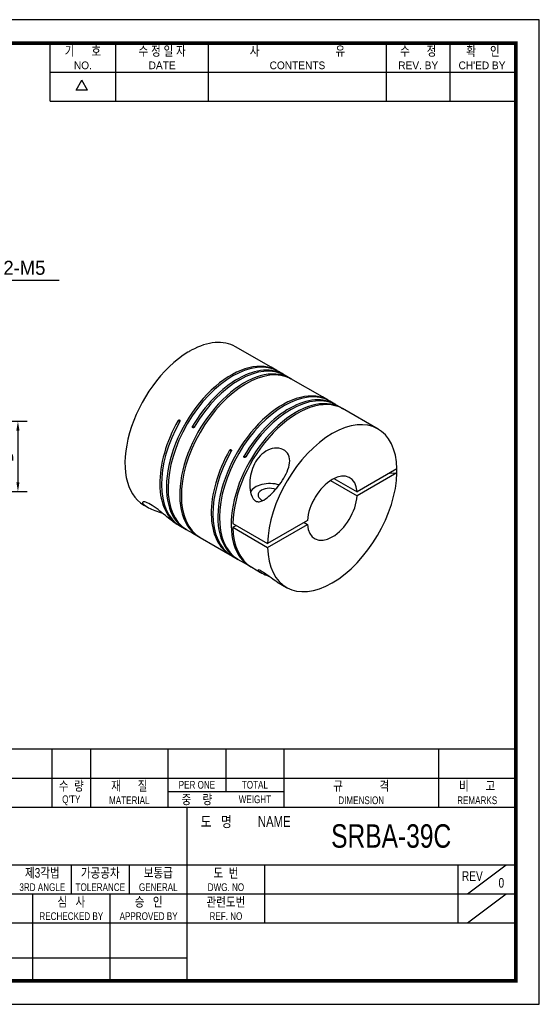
# Model space of a CAD drawing. Header units: millimetres. Extents: x 0 to 297, y 0 to 210.
# Tile 2 of 2: x 186 to 297, y 0 to 210. Entities that reach past the tile are written whole.
import ezdxf
from ezdxf.enums import TextEntityAlignment as Align

# ---------------------------------------------------------------- set-up
doc = ezdxf.new("R2010")
doc.units = ezdxf.units.MM
doc.header["$LTSCALE"] = 5
doc.layers.get('0').update_dxf_attribs({"linetype": 'CONTINUOUS'})
doc.layers.get('Defpoints').update_dxf_attribs({"linetype": 'CONTINUOUS'})
for name, color, linetype in [('BM', 2, 'CONTINUOUS'), ('D', 7, 'CONTINUOUS'), ('DIM', 7, 'CONTINUOUS')]:
    doc.layers.add(name, color=color, linetype=linetype)
doc.styles.get("Standard").update_dxf_attribs({"font": 'Gulim.ttf', "width": 0.8, "height": 3})
doc.dimstyles.new('LIM', dxfattribs={"dimtxt": 2, "dimasz": 2, "dimexe": 2, "dimexo": 1, "dimgap": 1, "dimtad": 1, "dimdec": 3, "dimzin": 9, "dimdsep": 46, "dimtxsty": 'Standard', "dimcen": 3, "dimclrd": 1, "dimclre": 1, "dimadec": 0, "dimazin": 0, "dimtfac": 1, "dimtdec": 3, "dimtmove": 0, "dimatfit": 3, "dimfxl": 1, "dimtolj": 1, "dimtzin": 0, "dimarcsym": 0})

# ---------------------------------------------------------------- blocks, each defined once
blk = doc.blocks.new('*D107')
at = {"layer": 'Defpoints', "color": 0}
for p in [(175.87, 124.35), (175.87, 109.35), (185.87, 109.35)]:
    blk.add_point(p, dxfattribs=at)
at = {"layer": 'DIM', "color": 1, "lineweight": -2}
for p, q in [((176.87, 124.35), (187.87, 124.35)), ((185.87, 122.35), (185.87, 111.35)), ((176.87, 109.35), (187.87, 109.35))]:
    blk.add_line(p, q, dxfattribs=at)
at = {"layer": 'DIM', "color": 1}
for points in [[(185.53, 122.35), (186.2, 122.35), (185.87, 124.35)], [(185.53, 111.35), (186.2, 111.35), (185.87, 109.35)]]:
    blk.add_solid(points, dxfattribs=at)
at = {"layer": 'DIM', "color": 0, "insert": (183.37, 116.85), "char_height": 3, "attachment_point": 5, "rotation": 90}
blk.add_mtext('\\A1;D', dxfattribs=at)

msp = doc.modelspace()

# ---------------------------------------------------------------- linework, layer by layer
for p, q in [((192.7139, 192.6407), (192.7139, 205)), ((206.7211, 192.6407), (206.7211, 205)), ((226.4959, 192.6407), (226.4959, 205)), ((264.3976, 192.6407), (264.3976, 205)), ((277.9928, 192.6407), (277.9928, 205)), ((192.7139, 198.8204), (291.588, 198.8204)), ((198.2565, 194.9765), (199.4924, 197.1172)), ((200.7283, 194.9765), (199.4924, 197.1172)), ((200.7283, 194.9765), (198.2565, 194.9765)), ((192.7139, 192.6407), (291.588, 192.6407)), ((292, 54.437), (147.8086, 54.437)), ((193.1259, 54.437), (193.1259, 42.0778)), ((201.3654, 54.437), (201.3654, 42.0778)), ((217.8444, 54.437), (217.8444, 42.0778)), ((230.2037, 54.437), (230.2037, 45.3736)), ((242.563, 54.437), (242.563, 42.0778)), ((275.521, 54.437), (275.521, 42.0778)), ((147.8086, 48.2574), (292, 48.2574)), ((217.8444, 45.3736), (242.563, 45.3736)), ((147.8086, 42.0778), (292, 42.0778)), ((221.9642, 5), (221.9642, 42.0778)), ((147.8086, 29.7185), (292, 29.7185)), ((197.2457, 29.7185), (197.2457, 23.5389)), ((209.6049, 29.7185), (209.6049, 23.5389)), ((238.4432, 29.7185), (238.4432, 17.3593)), ((279.6407, 29.7185), (279.6407, 17.3593)), ((281.7006, 23.5389), (289.9401, 29.7185)), ((147.8086, 23.5389), (221.9642, 23.5389)), ((189.0061, 23.5389), (189.0061, 5)), ((205.4852, 23.5389), (205.4852, 5)), ((221.9642, 23.5389), (292, 23.5389)), ((281.7006, 17.3593), (289.9401, 23.5389)), ((147.8086, 17.3593), (292, 17.3593)), ((147.8086, 9.8798), (221.9642, 9.8798))]:
    msp.add_line(p, q)
msp.add_lwpolyline([(297, 210), (0, 210), (0, 0), (297, 0)], close=True)
msp.add_lwpolyline([(292, 205, 0.8, 0.8, 0), (5, 205, 0.8, 0.8, 0), (5, 5, 0.8, 0.8, 0), (292, 5, 0.8, 0.8, 0)], format="xyseb", close=True)
at = {"layer": 'BM', "linetype": 'Continuous'}
for p, q in [((222.1194, 139.0787), (222.1155, 139.081)), ((222.8226, 139.4849), (222.8226, 139.4893)), ((222.8265, 139.487), (222.8226, 139.4893)), ((239.8204, 135.8675), (232.219, 140.2562)), ((241.0578, 135.1531), (239.8204, 135.8675)), ((242.4721, 134.3366), (241.4114, 134.949)), ((244.063, 133.418), (242.8256, 134.1325)), ((243.7495, 133.5719), (243.7605, 133.5909)), ((250.7806, 129.5397), (244.063, 133.418)), ((252.018, 128.8252), (250.7806, 129.5397)), ((253.4322, 128.0087), (252.3715, 128.6211)), ((255.0232, 127.0902), (253.7858, 127.8046)), ((254.7097, 127.2441), (254.7206, 127.263)), ((262.6246, 122.7015), (255.0232, 127.0902)), ((220.373, 124.2902), (220.0194, 124.4943)), ((223.0979, 123.2943), (223.4514, 123.0902)), ((231.3331, 117.9623), (230.9796, 118.1664)), ((234.058, 116.9664), (234.4116, 116.7623)), ((266.6586, 114.1805), (258.1661, 109.2773)), ((252.521, 111.72), (258.1661, 108.4608)), ((253.2281, 112.1282), (258.1661, 109.2773)), ((266.6586, 113.364), (258.1661, 108.4608)), ((265.1479, 113.3083), (266.6547, 113.3663)), ((266.6586, 113.364), (266.6547, 113.3663)), ((249.0729, 107.7202), (249.0017, 107.7614)), ((212.719, 106.4812), (213.5084, 106.0254)), ((247.5831, 103.1672), (239.0905, 98.264)), ((219.4891, 102.5724), (220.1436, 102.1946)), ((220.4972, 101.9905), (221.7346, 101.276)), ((221.4336, 101.4516), (221.4446, 101.4706)), ((221.7346, 101.276), (223.1488, 100.4595)), ((231.6659, 102.5506), (239.0905, 98.264)), ((231.6659, 101.7341), (232.373, 102.1424)), ((231.6659, 101.7341), (239.0905, 97.4475)), ((239.0905, 97.4475), (247.5831, 102.3507)), ((246.876, 102.759), (247.5831, 102.3507)), ((223.1488, 100.4595), (224.3863, 99.7451)), ((224.7398, 99.541), (231.1038, 95.8667)), ((231.4573, 95.6626), (232.6948, 94.9482)), ((232.3938, 95.1238), (232.4047, 95.1428)), ((232.6948, 94.9482), (234.109, 94.1317)), ((234.109, 94.1317), (235.3464, 93.4172)), ((235.7, 93.2131), (237.5953, 92.1189)), ((241.0853, 90.1039), (243.1246, 88.9265))]:
    msp.add_line(p, q, dxfattribs=at)
for centre in [(224.2784, 105.8942), (235.2385, 99.5663)]:
    msp.add_arc(centre, 5.2753, 237.367011, 242.300781, dxfattribs=at)
for centre, major_axis, ratio, start_param, end_param in [((222.469, 123.3687), (-9.75, -16.8875), 0.57735027, 3.14159265, 3.90134698), ((222.469, 123.3687), (9.75, 16.8875), 0.57735027, 0.811042, 3.14159265), ((234.534, 116.4029), (-11.5321, 23.1735), 0.61437612, 0.01237794, 0.06366562), ((231.6614, 118.0615), (-9.75, -16.8875), 0.57735027, 3.14159265, 6.27036444), ((231.3078, 118.2656), (-9.75, -16.8875), 0.57735027, 3.12346072, 6.27036444), ((233.0756, 117.245), (-9.75, -16.8875), 0.57735027, 3.14159265, 4.69956812), ((234.4898, 116.4285), (9.75, 16.8875), 0.57735027, 0.01282086, 3.14159265), ((234.1363, 116.6326), (9.75, 16.8875), 0.57735027, 0.01282086, 3.15972459), ((232.7221, 117.4491), (-9.75, -16.8875), 0.57735027, 3.12346072, 4.69956812), ((242.6215, 111.7336), (-9.75, -16.8875), 0.57735027, 3.14159265, 6.27036444), ((242.268, 111.9377), (-9.75, -16.8875), 0.57735027, 3.12346072, 6.27036444), ((244.0358, 110.9171), (-9.75, -16.8875), 0.57735027, 3.14159265, 4.69956812), ((245.0964, 110.3047), (9.75, 16.8875), 0.57735027, 0.01282086, 3.15972459), ((245.45, 110.1006), (9.75, 16.8875), 0.57735027, 0.01282086, 2.33055065), ((243.6822, 111.1212), (-9.75, -16.8875), 0.57735027, 3.12346072, 4.69956812), ((252.8746, 105.814), (-9.75, -16.8875), 0.57735027, 2.38183833, 5.47214331), ((230.2472, 118.878), (9.75, 16.8875), 0.57735027, 1.58361719, 3.14159265), ((229.8936, 119.0821), (9.75, 16.8875), 0.57735027, 1.58361719, 3.15972459), ((241.2073, 112.5501), (9.75, 16.8875), 0.57735027, 1.58361719, 3.14159265), ((240.8538, 112.7542), (9.75, 16.8875), 0.57735027, 1.58361719, 3.15972459), ((252.8746, 105.814), (-3.75, -6.4952), 0.57735027, 2.42291064, 5.431071), ((240.8096, 112.7797), (25.8349, 1.5996), 0.61437612, 6.21951969, 6.27080736), ((252.8746, 105.814), (9.75, 16.8875), 0.57735027, 2.38183833, 5.47214331), ((239.5456, 108.6105), (4.25, 0), 0.57735027, 1.07728602, 2.87064654), ((239.5456, 108.6105), (2.5, 0), 0.57735027, 1.03256845, 4.08742621), ((252.8746, 105.814), (3.75, 6.4952), 0.57735027, 2.42291064, 5.431071), ((245.45, 110.1006), (3.75, 6.4952), 0.57735027, 4.57049193, 4.67904947), ((245.45, 110.1006), (9.75, 16.8875), 0.57735027, 2.38183833, 3.14159265)]:
    msp.add_ellipse(centre, major_axis=major_axis, ratio=ratio, start_param=start_param, end_param=end_param, dxfattribs=at)
for points, knots in [([(243.7605, 133.5909), (243.7746, 133.5831), (243.7924, 133.5732), (243.8122, 133.562), (243.8321, 133.5508), (243.8546, 133.538), (243.878, 133.5246), (243.9013, 133.5113), (243.9261, 133.497), (243.9503, 133.4831), (243.9745, 133.4691), (243.9988, 133.4551), (244.0212, 133.4422), (244.0359, 133.4337), (244.05, 133.4255), (244.063, 133.418), (244.0828, 133.4066), (244.1005, 133.3964), (244.1145, 133.3883), (244.1285, 133.3802), (244.1394, 133.3739), (244.146, 133.37), (244.1527, 133.3661), (244.1555, 133.3644), (244.154, 133.3651), (244.1526, 133.3658), (244.1469, 133.3688), (244.1375, 133.3739), (244.1313, 133.3773), (244.1233, 133.3816), (244.114, 133.3867)], [0, 0, 0, 0, 0.10746775, 0.10746775, 0.10746775, 0.21493589, 0.21493589, 0.21493589, 0.32239923, 0.32239923, 0.32239923, 0.42986465, 0.42986465, 0.42986465, 0.49999996, 0.49999996, 0.49999996, 0.60746831, 0.60746831, 0.60746831, 0.71493668, 0.71493668, 0.71493668, 0.82240431, 0.82240431, 0.82240431, 0.92986877, 0.92986877, 0.92986877, 1, 1, 1, 1]), ([(254.7206, 127.263), (254.7348, 127.2553), (254.7525, 127.2454), (254.7724, 127.2341), (254.7923, 127.2229), (254.8148, 127.2101), (254.8381, 127.1968), (254.8615, 127.1834), (254.8863, 127.1692), (254.9105, 127.1552), (254.9347, 127.1413), (254.959, 127.1273), (254.9813, 127.1143), (254.9961, 127.1058), (255.0102, 127.0977), (255.0232, 127.0902), (255.043, 127.0788), (255.0606, 127.0686), (255.0747, 127.0605), (255.0887, 127.0523), (255.0995, 127.0461), (255.1062, 127.0422), (255.1129, 127.0382), (255.1156, 127.0366), (255.1142, 127.0372), (255.1127, 127.0379), (255.1071, 127.0409), (255.0976, 127.0461), (255.0914, 127.0495), (255.0835, 127.0538), (255.0742, 127.0589)], [0, 0, 0, 0, 0.10746775, 0.10746775, 0.10746775, 0.21493589, 0.21493589, 0.21493589, 0.32239923, 0.32239923, 0.32239923, 0.42986465, 0.42986465, 0.42986465, 0.49999996, 0.49999996, 0.49999996, 0.60746831, 0.60746831, 0.60746831, 0.71493668, 0.71493668, 0.71493668, 0.82240431, 0.82240431, 0.82240431, 0.92986877, 0.92986877, 0.92986877, 1, 1, 1, 1]), ([(220.0194, 124.4943), (220.0332, 124.5186), (220.0507, 124.5413), (220.0703, 124.5604), (220.09, 124.5796), (220.1123, 124.5957), (220.1356, 124.6076), (220.1588, 124.6194), (220.1835, 124.6272), (220.2077, 124.6304), (220.2319, 124.6335), (220.2562, 124.6321), (220.2785, 124.6263), (220.2933, 124.6225), (220.3074, 124.6167), (220.3204, 124.6092), (220.3402, 124.5978), (220.3578, 124.582), (220.3719, 124.5632), (220.3859, 124.5444), (220.3967, 124.522), (220.4035, 124.498), (220.4102, 124.4739), (220.413, 124.4474), (220.4117, 124.4208), (220.4104, 124.3942), (220.405, 124.3666), (220.3958, 124.3404), (220.3898, 124.3231), (220.3821, 124.3062), (220.373, 124.2902)], [0, 0, 0, 0, 0.10746775, 0.10746775, 0.10746775, 0.21493589, 0.21493589, 0.21493589, 0.32239923, 0.32239923, 0.32239923, 0.42986465, 0.42986465, 0.42986465, 0.49999996, 0.49999996, 0.49999996, 0.60746831, 0.60746831, 0.60746831, 0.71493668, 0.71493668, 0.71493668, 0.82240431, 0.82240431, 0.82240431, 0.92986877, 0.92986877, 0.92986877, 1, 1, 1, 1]), ([(223.4514, 123.0902), (223.4372, 123.066), (223.4195, 123.0435), (223.3996, 123.0245), (223.3798, 123.0055), (223.3572, 122.9894), (223.3339, 122.9777), (223.3106, 122.9659), (223.2858, 122.9581), (223.2616, 122.955), (223.2374, 122.9518), (223.2131, 122.9532), (223.1907, 122.9591), (223.176, 122.9629), (223.1618, 122.9687), (223.1488, 122.9762), (223.129, 122.9876), (223.1114, 123.0034), (223.0974, 123.0222), (223.0833, 123.041), (223.0725, 123.0633), (223.0658, 123.0874), (223.0591, 123.1114), (223.0564, 123.1378), (223.0578, 123.1644), (223.0593, 123.1909), (223.065, 123.2184), (223.0744, 123.2445), (223.0806, 123.2616), (223.0885, 123.2784), (223.0979, 123.2943)], [0, 0, 0, 0, 0.10746775, 0.10746775, 0.10746775, 0.21493589, 0.21493589, 0.21493589, 0.32239923, 0.32239923, 0.32239923, 0.42986465, 0.42986465, 0.42986465, 0.49999996, 0.49999996, 0.49999996, 0.60746831, 0.60746831, 0.60746831, 0.71493668, 0.71493668, 0.71493668, 0.82240431, 0.82240431, 0.82240431, 0.92986877, 0.92986877, 0.92986877, 1, 1, 1, 1]), ([(230.9796, 118.1664), (230.9934, 118.1908), (231.0108, 118.2134), (231.0305, 118.2326), (231.0501, 118.2517), (231.0725, 118.2679), (231.0957, 118.2797), (231.1189, 118.2915), (231.1437, 118.2993), (231.1679, 118.3025), (231.192, 118.3057), (231.2163, 118.3043), (231.2387, 118.2985), (231.2534, 118.2946), (231.2675, 118.2888), (231.2806, 118.2813), (231.3003, 118.2699), (231.318, 118.2541), (231.332, 118.2353), (231.3461, 118.2165), (231.3569, 118.1942), (231.3636, 118.1701), (231.3704, 118.146), (231.3732, 118.1196), (231.3719, 118.0929), (231.3706, 118.0663), (231.3651, 118.0387), (231.356, 118.0125), (231.3499, 117.9953), (231.3422, 117.9783), (231.3331, 117.9623)], [0, 0, 0, 0, 0.10746775, 0.10746775, 0.10746775, 0.21493589, 0.21493589, 0.21493589, 0.32239923, 0.32239923, 0.32239923, 0.42986465, 0.42986465, 0.42986465, 0.49999996, 0.49999996, 0.49999996, 0.60746831, 0.60746831, 0.60746831, 0.71493668, 0.71493668, 0.71493668, 0.82240431, 0.82240431, 0.82240431, 0.92986877, 0.92986877, 0.92986877, 1, 1, 1, 1]), ([(236.5404, 115.711), (236.8976, 116.3129), (237.3269, 116.8549), (238.3681, 117.7859), (238.9682, 118.1557), (240.2382, 118.6052), (240.9095, 118.6814), (242.1206, 118.5004), (242.6657, 118.242), (243.4507, 117.4611), (243.687, 116.947), (243.8433, 115.7962), (243.7648, 115.1606), (243.2189, 113.2621), (242.4741, 112.0085), (240.8495, 109.7997), (239.9564, 108.8035), (238.5359, 107.6758), (238.0335, 107.3465), (237.2434, 107.1653), (236.9679, 107.1634), (236.4514, 107.3626), (236.215, 107.5697), (235.6668, 108.3533), (235.4829, 109.0373), (235.2826, 110.4036), (235.2726, 111.0931), (235.4444, 113.1531), (235.8261, 114.5071), (236.5404, 115.711)], [0, 0, 0, 0, 0.0625, 0.0625, 0.125, 0.125, 0.1875, 0.1875, 0.25, 0.25, 0.3125, 0.3125, 0.375, 0.375, 0.5, 0.5, 0.625, 0.625, 0.6875, 0.6875, 0.71875, 0.71875, 0.75, 0.75, 0.8125, 0.8125, 0.875, 0.875, 1, 1, 1, 1]), ([(234.4116, 116.7623), (234.3974, 116.7382), (234.3796, 116.7157), (234.3598, 116.6967), (234.3399, 116.6777), (234.3174, 116.6616), (234.2941, 116.6498), (234.2707, 116.6381), (234.2459, 116.6303), (234.2217, 116.6272), (234.1975, 116.624), (234.1732, 116.6254), (234.1509, 116.6312), (234.1361, 116.635), (234.122, 116.6408), (234.109, 116.6483), (234.0892, 116.6598), (234.0716, 116.6755), (234.0575, 116.6943), (234.0435, 116.7131), (234.0327, 116.7355), (234.026, 116.7595), (234.0193, 116.7836), (234.0166, 116.81), (234.018, 116.8365), (234.0195, 116.8631), (234.0251, 116.8905), (234.0346, 116.9166), (234.0408, 116.9338), (234.0487, 116.9506), (234.058, 116.9664)], [0, 0, 0, 0, 0.10746775, 0.10746775, 0.10746775, 0.21493589, 0.21493589, 0.21493589, 0.32239923, 0.32239923, 0.32239923, 0.42986465, 0.42986465, 0.42986465, 0.49999996, 0.49999996, 0.49999996, 0.60746831, 0.60746831, 0.60746831, 0.71493668, 0.71493668, 0.71493668, 0.82240431, 0.82240431, 0.82240431, 0.92986877, 0.92986877, 0.92986877, 1, 1, 1, 1]), ([(219.5008, 102.5664), (218.9197, 102.9056), (218.1892, 103.4802), (216.8168, 104.6284), (216.2848, 105.078), (215.1782, 105.9377), (214.6225, 106.3285), (213.6372, 106.9002), (213.2074, 107.0805), (212.6144, 107.2054), (212.455, 107.1538), (212.4189, 106.9188), (212.5397, 106.7377), (212.9956, 106.3368), (213.3201, 106.1226), (214.503, 105.4871), (215.5348, 105.092), (216.6987, 104.7228)], [0.26246563, 0.26246563, 0.26246563, 0.26246563, 0.375, 0.375, 0.4375, 0.4375, 0.5, 0.5, 0.5625, 0.5625, 0.625, 0.625, 0.6875, 0.6875, 0.75, 0.75, 0.872436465, 0.872436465, 0.872436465, 0.872436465]), ([(249.1075, 107.9214), (249.1131, 107.8988), (249.1153, 107.8742), (249.1139, 107.8496), (249.1123, 107.8231), (249.1065, 107.7958), (249.0968, 107.7698), (249.0905, 107.7528), (249.0824, 107.736), (249.0729, 107.7202)], [0.722438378, 0.722438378, 0.722438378, 0.722438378, 0.82237067, 0.82237067, 0.82237067, 0.929799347, 0.929799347, 0.929799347, 1, 1, 1, 1]), ([(241.0973, 90.0971), (240.7309, 90.3092), (240.2998, 90.5976), (239.5427, 91.1394), (239.2375, 91.3649), (238.6016, 91.8263), (238.2582, 92.0703), (237.6502, 92.4478), (237.4047, 92.5648), (237.1158, 92.6498), (237.0549, 92.6328), (237.0299, 92.5112), (237.2158, 92.3415), (237.8913, 91.9447), (238.4045, 91.7073), (239.1302, 91.3925), (239.2109, 91.3576), (239.2932, 91.322)], [0.02118885, 0.02118885, 0.02118885, 0.02118885, 0.125, 0.125, 0.1875, 0.1875, 0.25, 0.25, 0.3125, 0.3125, 0.375, 0.375, 0.5, 0.5, 0.625, 0.625, 0.640163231, 0.640163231, 0.640163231, 0.640163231])]:
    msp.add_open_spline(points, degree=3, knots=knots, dxfattribs=at)

# ---------------------------------------------------------------- texts
at = {"layer": 'D', "width": 0.8}
for s, height, p in [('기      호', 2.05988, (199.7175, 203.3521)), ('수 정 일 자', 2.05988, (216.6085, 203.3521)), ('사                           유', 2.059877, (245.4468, 203.3521)), ('수      정', 2.05988, (271.1952, 203.3521)), ('확     인', 2.05988, (284.9964, 203.3521)), ('수  량', 2.05988, (197.2457, 46.6095)), ('재      질', 2.05988, (209.6049, 46.6095)), ('PER ONE', 1.6479, (224.0241, 46.8155)), ('TOTAL', 1.6479, (236.3833, 46.8155)), ('규             격', 2.059877, (259.042, 46.6095)), ('비      고', 2.05988, (283.7605, 46.6095)), ("Q'TY", 1.6479, (197.2457, 43.5197)), ('MATERIAL', 1.6479, (209.6049, 43.5197)), ('중    량', 2.05988, (224.0241, 43.7257)), ('WEIGHT', 1.6479, (236.3833, 43.7257)), ('DIMENSION', 1.6479, (259.042, 43.5197)), ('REMARKS', 1.6479, (283.7605, 43.5197)), ('도   명', 2.30706, (228.1438, 38.988)), ('NAME', 2.30706, (240.5031, 38.988)), ('SRBA-39C', 5, (265.4275, 35.8982)), ('제3각법', 2.05988, (191.066, 28.0706)), ('가공공차', 2.05988, (203.4253, 28.0706)), ('보통급', 2.05988, (215.7845, 28.0706)), ('도  번', 2.05988, (230.2037, 28.0706)), ('REV', 2.05988, (282.7306, 27.3497)), ('3RD ANGLE', 1.6479, (191.066, 24.9808)), ('TOLERANCE', 1.6479, (203.4253, 24.9808)), ('GENERAL', 1.6479, (215.7845, 24.9808)), ('DWG. NO', 1.6479, (230.2037, 24.9808)), ('0', 2.0599, (288.9102, 25.9078)), ('심   사', 2.05988, (197.2457, 21.891)), ('승   인', 2.05988, (213.7247, 21.891)), ('관련도번', 2.05988, (230.2037, 21.891)), ('REF. NO', 1.6479, (230.2037, 18.8012))]:
    msp.add_text(s, height=height, dxfattribs=at).set_placement(p, align=Align.MIDDLE)
at = {"layer": 'D'}
for s, p in [('NO.', (199.7175, 200.2623)), ('DATE', (216.6085, 200.2623)), ('CONTENTS', (245.4468, 200.2623)), ('REV. BY', (271.1952, 200.2623)), ("CH'ED BY", (284.7904, 200.2623))]:
    msp.add_text(s, height=1.6479, dxfattribs=at).set_placement(p, align=Align.MIDDLE)
at = {"layer": 'D', "width": 0.8}
for s, p in [('RECHECKED BY', (197.2457, 17.9772)), ('APPROVED BY', (213.7247, 17.9772))]:
    msp.add_text(s, height=1.647902, dxfattribs=at).set_placement(p, align=Align.CENTER)
at = {"layer": 'DIM'}
msp.add_text('2-M5', height=3, dxfattribs=at).set_placement((182.7776, 155.5863))

# ---------------------------------------------------------------- dimensions: what is measured, and where the dimension line sits
dim = msp.add_linear_dim(base=(185.8681, 109.3474), p1=(175.8681, 124.3474), p2=(175.8681, 109.3474), angle=90, text='D', dimstyle='LIM', dxfattribs=at)
dim.commit()
dim.dimension.update_dxf_attribs({"geometry": '*D107', "text_midpoint": (183.3661, 116.8474)})

# ---------------------------------------------------------------- leaders
msp.add_leader([(170.6181, 134.013), (181.206, 154.4578), (194.6314, 154.4578)], dimstyle='LIM', override={"dimgap": 1, "dimtad": 0}, dxfattribs=at)

doc.saveas('drawing.dxf')
